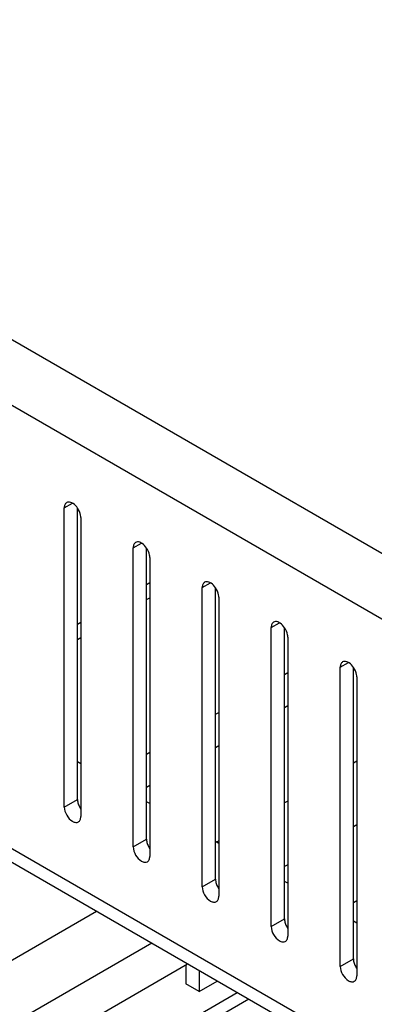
# Model space of a CAD drawing. Header units: inches. Extents: x 5 to 265, y 5 to 171.
# Tile 139 of 212: x 192.73 to 193.87, y 133.85 to 137. Entities that reach past the tile are written whole.
import ezdxf

# ---------------------------------------------------------------- set-up
doc = ezdxf.new("R2010")
doc.units = ezdxf.units.IN
doc.header["$LTSCALE"] = 14.96
doc.header["$MEASUREMENT"] = 0
doc.layers.get('0').update_dxf_attribs({"linetype": 'CONTINUOUS'})
doc.layers.add('03_ALL_AXES', color=7, linetype='CONTINUOUS')

msp = doc.modelspace()

# ---------------------------------------------------------------- linework, layer by layer
at = {"color": 7, "linetype": 'Continuous'}
for p, q in [((204.077, 129.4144), (188.7751, 138.2487)), ((203.1468, 129.7408), (189.4681, 137.638)), ((203.1499, 128.3166), (189.5041, 136.1948)), ((203.1499, 128.273), (189.5308, 136.1358)), ((193.1415, 135.1929), (193.1521, 135.1991)), ((193.1415, 135.144), (193.1521, 135.1501)), ((192.9202, 135.0652), (192.9308, 135.0713)), ((192.9202, 135.0162), (192.9308, 135.0223)), ((193.5842, 134.9039), (193.5948, 134.91)), ((193.5842, 134.7978), (193.5948, 134.8039)), ((193.3628, 134.7761), (193.3734, 134.7822)), ((193.3628, 134.67), (193.3734, 134.6761)), ((193.1415, 134.6483), (193.1521, 134.6545)), ((193.8161, 134.6255), (193.8055, 134.6194)), ((193.1415, 134.5422), (193.1521, 134.5483)), ((193.5948, 134.4977), (193.5842, 134.4916)), ((193.8161, 134.4214), (193.8055, 134.4152)), ((193.3734, 134.3699), (193.3664, 134.3659)), ((193.5948, 134.2936), (193.5842, 134.2875)), ((192.9815, 134.1436), (190.5337, 132.7304)), ((193.1582, 134.0415), (190.5337, 132.5263)), ((192.4266, 133.4865), (193.2731, 133.9752)), ((193.268, 133.9723), (193.268, 133.9114)), ((193.3105, 133.9537), (193.3105, 133.8869)), ((193.3105, 133.8869), (193.268, 133.9114)), ((191.5792, 132.8129), (193.4328, 133.8831)), ((193.4694, 133.8619), (191.6417, 132.8067))]:
    msp.add_line(p, q, dxfattribs=at)
at = {"layer": '03_ALL_AXES', "color": 7, "linetype": 'Continuous'}
for p, q in [((192.8778, 135.438), (192.9043, 135.4533)), ((192.8778, 134.4786), (192.8778, 135.438)), ((192.9202, 134.5031), (192.9202, 135.4369)), ((192.9308, 135.4074), (192.9308, 134.448)), ((193.0991, 135.3102), (193.1256, 135.3255)), ((193.0991, 134.3508), (193.0991, 135.3102)), ((193.1415, 134.3753), (193.1415, 135.3092)), ((193.1521, 135.2796), (193.1521, 134.3202)), ((193.3204, 135.1824), (193.3469, 135.1977)), ((193.3204, 134.223), (193.3204, 135.1824)), ((193.3628, 134.2475), (193.3628, 135.1814)), ((193.3734, 135.1518), (193.3734, 134.1924)), ((193.5417, 135.0546), (193.5682, 135.07)), ((193.5417, 134.0953), (193.5417, 135.0546)), ((193.5842, 134.1197), (193.5842, 135.0536)), ((193.5948, 135.024), (193.5948, 134.0646)), ((193.7631, 134.9269), (193.7896, 134.9422)), ((193.7631, 133.9675), (193.7631, 134.9269)), ((193.8055, 133.992), (193.8055, 134.9258)), ((193.8161, 134.8962), (193.8161, 133.9369)), ((192.9308, 134.6174), (192.9202, 134.6235)), ((192.8778, 134.4786), (192.9202, 134.5031)), ((193.1521, 134.4896), (193.1415, 134.4957)), ((193.0991, 134.3508), (193.1415, 134.3753)), ((193.3734, 134.3618), (193.3628, 134.368)), ((193.3204, 134.223), (193.3628, 134.2475)), ((193.5948, 134.234), (193.5842, 134.2402)), ((193.8055, 134.1727), (193.8161, 134.1789)), ((193.5417, 134.0953), (193.5842, 134.1197)), ((193.8161, 134.1063), (193.8055, 134.1124)), ((193.7631, 133.9675), (193.8055, 133.992)), ((193.3105, 133.8869), (193.3683, 133.9203))]:
    msp.add_line(p, q, dxfattribs=at)
for points, knots in [([(192.8855, 135.4551), (192.883, 135.4537), (192.8786, 135.4482), (192.8778, 135.4416), (192.8778, 135.438)], [0, 0, 0, 0, 0.450018, 1, 1, 1, 1]), ([(192.9206, 135.4373), (192.9168, 135.4431), (192.9085, 135.4522), (192.8963, 135.4573), (192.891, 135.4568)], [0, 0, 0, 0, 0.566578, 1, 1, 1, 1]), ([(192.9308, 135.4074), (192.9308, 135.4098), (192.9297, 135.4204), (192.9252, 135.4305), (192.9206, 135.4373)], [0, 0, 0, 0, 0.227956, 1, 1, 1, 1]), ([(193.1068, 135.3274), (193.1043, 135.3259), (193.1, 135.3204), (193.0991, 135.3138), (193.0991, 135.3102)], [0, 0, 0, 0, 0.450018, 1, 1, 1, 1]), ([(193.1419, 135.3096), (193.1381, 135.3153), (193.1298, 135.3244), (193.1176, 135.3295), (193.1123, 135.3291)], [0, 0, 0, 0, 0.566578, 1, 1, 1, 1]), ([(193.1521, 135.2796), (193.1521, 135.282), (193.151, 135.2926), (193.1465, 135.3028), (193.1419, 135.3096)], [0, 0, 0, 0, 0.227956, 1, 1, 1, 1]), ([(193.3633, 135.1818), (193.3594, 135.1875), (193.3512, 135.1967), (193.3389, 135.2018), (193.3337, 135.2013)], [0, 0, 0, 0, 0.566578, 1, 1, 1, 1]), ([(193.3282, 135.1996), (193.3256, 135.1981), (193.3213, 135.1926), (193.3204, 135.186), (193.3204, 135.1824)], [0, 0, 0, 0, 0.450018, 1, 1, 1, 1]), ([(193.3734, 135.1518), (193.3734, 135.1542), (193.3723, 135.1649), (193.3679, 135.175), (193.3633, 135.1818)], [0, 0, 0, 0, 0.227956, 1, 1, 1, 1]), ([(193.5495, 135.0718), (193.547, 135.0703), (193.5426, 135.0649), (193.5417, 135.0582), (193.5417, 135.0546)], [0, 0, 0, 0, 0.450018, 1, 1, 1, 1]), ([(193.5846, 135.054), (193.5807, 135.0597), (193.5725, 135.0689), (193.5602, 135.074), (193.555, 135.0735)], [0, 0, 0, 0, 0.566578, 1, 1, 1, 1]), ([(193.5948, 135.024), (193.5948, 135.0265), (193.5936, 135.0371), (193.5892, 135.0472), (193.5846, 135.054)], [0, 0, 0, 0, 0.227956, 1, 1, 1, 1]), ([(193.7708, 134.944), (193.7683, 134.9426), (193.7639, 134.9371), (193.7631, 134.9304), (193.7631, 134.9269)], [0, 0, 0, 0, 0.450018, 1, 1, 1, 1]), ([(193.8059, 134.9262), (193.8021, 134.9319), (193.7938, 134.9411), (193.7816, 134.9462), (193.7763, 134.9457)], [0, 0, 0, 0, 0.566578, 1, 1, 1, 1]), ([(193.8161, 134.8962), (193.8161, 134.8987), (193.815, 134.9093), (193.8105, 134.9194), (193.8059, 134.9262)], [0, 0, 0, 0, 0.227956, 1, 1, 1, 1]), ([(192.8778, 134.4786), (192.8778, 134.4695), (192.884, 134.4516), (192.8964, 134.4372), (192.9043, 134.4327)], [0, 0, 0, 0, 0.500114, 1, 1, 1, 1]), ([(192.9202, 134.5031), (192.9202, 134.5017), (192.9205, 134.4958), (192.9221, 134.49), (192.9237, 134.4857)], [0, 0, 0, 0, 0.231048, 1, 1, 1, 1]), ([(192.923, 134.4308), (192.9256, 134.4323), (192.9299, 134.4378), (192.9308, 134.4444), (192.9308, 134.448)], [0, 0, 0, 0, 0.450018, 1, 1, 1, 1]), ([(192.9043, 134.4327), (192.9074, 134.4309), (192.9136, 134.4283), (192.9205, 134.4294), (192.923, 134.4308)], [0, 0, 0, 0, 0.550834, 1, 1, 1, 1]), ([(193.0991, 134.3508), (193.0991, 134.3417), (193.1053, 134.3238), (193.1177, 134.3094), (193.1256, 134.3049)], [0, 0, 0, 0, 0.500114, 1, 1, 1, 1]), ([(193.1415, 134.3753), (193.1415, 134.3739), (193.1419, 134.368), (193.1434, 134.3622), (193.1451, 134.3579)], [0, 0, 0, 0, 0.231048, 1, 1, 1, 1]), ([(193.1443, 134.303), (193.1469, 134.3045), (193.1512, 134.31), (193.1521, 134.3166), (193.1521, 134.3202)], [0, 0, 0, 0, 0.450018, 1, 1, 1, 1]), ([(193.1256, 134.3049), (193.1287, 134.3031), (193.1349, 134.3005), (193.1418, 134.3016), (193.1443, 134.303)], [0, 0, 0, 0, 0.550834, 1, 1, 1, 1]), ([(193.3204, 134.223), (193.3204, 134.2139), (193.3266, 134.196), (193.3391, 134.1816), (193.3469, 134.1771)], [0, 0, 0, 0, 0.500114, 1, 1, 1, 1]), ([(193.3628, 134.2475), (193.3628, 134.2462), (193.3632, 134.2402), (193.3647, 134.2344), (193.3664, 134.2302)], [0, 0, 0, 0, 0.231048, 1, 1, 1, 1]), ([(193.3657, 134.1753), (193.3682, 134.1767), (193.3726, 134.1822), (193.3734, 134.1888), (193.3734, 134.1924)], [0, 0, 0, 0, 0.450018, 1, 1, 1, 1]), ([(193.3469, 134.1771), (193.35, 134.1753), (193.3562, 134.1728), (193.3631, 134.1738), (193.3657, 134.1753)], [0, 0, 0, 0, 0.550834, 1, 1, 1, 1]), ([(193.5417, 134.0953), (193.5417, 134.0862), (193.5479, 134.0682), (193.5604, 134.0539), (193.5682, 134.0493)], [0, 0, 0, 0, 0.500114, 1, 1, 1, 1]), ([(193.5842, 134.1197), (193.5842, 134.1184), (193.5845, 134.1125), (193.5861, 134.1066), (193.5877, 134.1024)], [0, 0, 0, 0, 0.231048, 1, 1, 1, 1]), ([(193.587, 134.0475), (193.5895, 134.0489), (193.5939, 134.0544), (193.5948, 134.0611), (193.5948, 134.0646)], [0, 0, 0, 0, 0.450018, 1, 1, 1, 1]), ([(193.5682, 134.0493), (193.5713, 134.0475), (193.5775, 134.045), (193.5845, 134.046), (193.587, 134.0475)], [0, 0, 0, 0, 0.550834, 1, 1, 1, 1]), ([(193.8055, 133.992), (193.8055, 133.9906), (193.8058, 133.9847), (193.8074, 133.9789), (193.809, 133.9746)], [0, 0, 0, 0, 0.231048, 1, 1, 1, 1]), ([(193.7631, 133.9675), (193.7631, 133.9584), (193.7693, 133.9404), (193.7817, 133.9261), (193.7896, 133.9215)], [0, 0, 0, 0, 0.500114, 1, 1, 1, 1]), ([(193.7896, 133.9215), (193.7927, 133.9198), (193.7989, 133.9172), (193.8058, 133.9182), (193.8083, 133.9197)], [0, 0, 0, 0, 0.550834, 1, 1, 1, 1]), ([(193.8083, 133.9197), (193.8109, 133.9212), (193.8152, 133.9266), (193.8161, 133.9333), (193.8161, 133.9369)], [0, 0, 0, 0, 0.450018, 1, 1, 1, 1])]:
    msp.add_open_spline(points, degree=3, knots=knots, dxfattribs=at)
for points in [[(192.891, 135.4568), (192.8891, 135.4567), (192.8872, 135.4561), (192.8855, 135.4551)], [(193.1123, 135.3291), (193.1104, 135.3289), (193.1085, 135.3283), (193.1068, 135.3274)], [(193.3337, 135.2013), (193.3318, 135.2011), (193.3298, 135.2005), (193.3282, 135.1996)], [(193.555, 135.0735), (193.5531, 135.0733), (193.5512, 135.0728), (193.5495, 135.0718)], [(193.7763, 134.9457), (193.7744, 134.9456), (193.7725, 134.945), (193.7708, 134.944)], [(192.9237, 134.4857), (192.9254, 134.4813), (192.9277, 134.477), (192.9303, 134.4731)], [(193.1451, 134.3579), (193.1468, 134.3535), (193.149, 134.3493), (193.1517, 134.3453)], [(193.3664, 134.2302), (193.3681, 134.2257), (193.3703, 134.2215), (193.373, 134.2176)], [(193.5877, 134.1024), (193.5894, 134.098), (193.5917, 134.0937), (193.5943, 134.0898)], [(193.809, 133.9746), (193.8107, 133.9702), (193.813, 133.9659), (193.8156, 133.962)]]:
    msp.add_open_spline(points, degree=3, dxfattribs=at)

doc.saveas('drawing.dxf')
